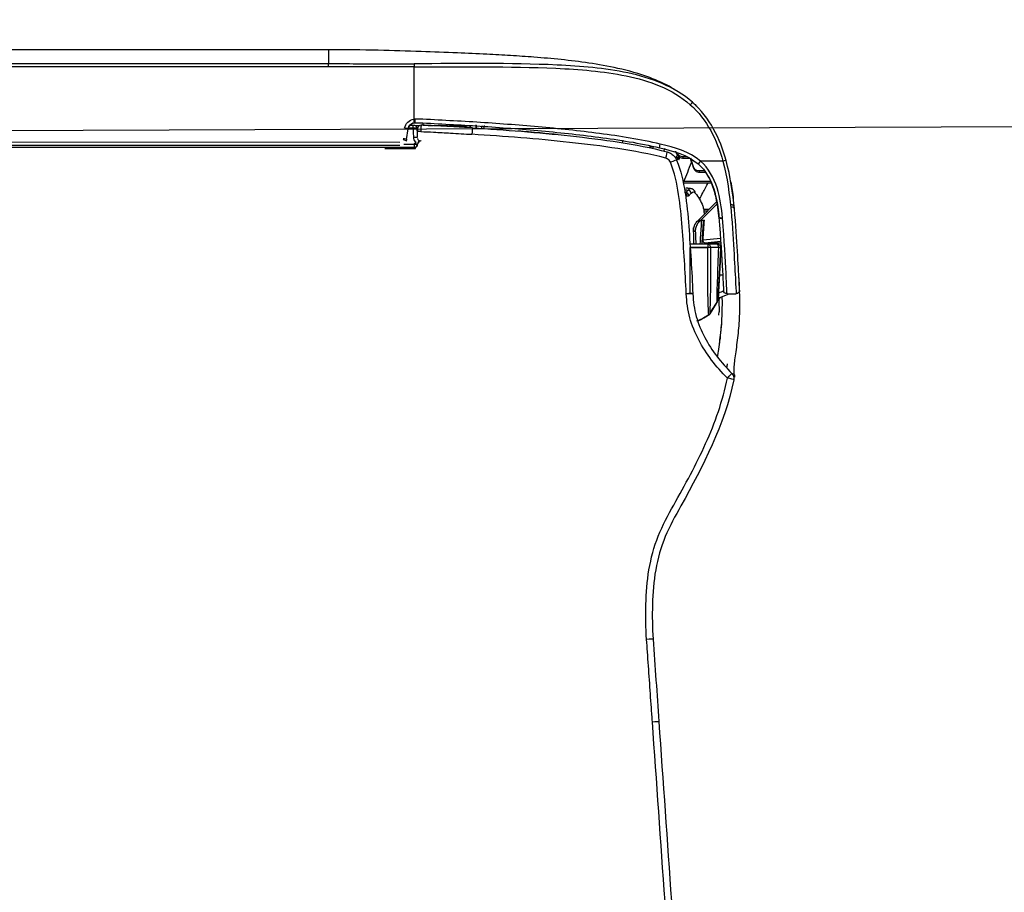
# Model space of a CAD drawing. Header units: millimetres. Extents: x -424979 to 718034, y -72486 to 344972.
# Tile 209 of 256: x 580730 to 581067, y 145346 to 145645. Entities that reach past the tile are written whole.
import ezdxf
from ezdxf import colors
from ezdxf.entities.mleader import LeaderData, LeaderLine
from ezdxf.math import Vec2, Vec3
from ezdxf.xclip import XClip

# ---------------------------------------------------------------- set-up
doc = ezdxf.new("R2010")
doc.units = ezdxf.units.MM
doc.header["$MEASUREMENT"] = 0
doc.header["$XCLIPFRAME"] = 0
doc.layers.add('IS_KLIM Opis_Średnice', color=7, linetype='Continuous', lineweight=9)
doc.layers.add('SKAN - RZUT_7_0_Nr_pióra__1', color=7, linetype='Continuous', lineweight=13)
doc.layers.add('IS_KLIM_urządzenia', color=3, linetype='Continuous')
doc.layers.add('Rysunki i obrazki', color=7, linetype='Continuous')
picture_1 = doc.add_image_def('image7.tif', size_in_pixel=(14115, 7016))

# ---------------------------------------------------------------- blocks, each defined once
blk = doc.blocks.new('Rysunek_7_7', base_point=(-247133.12, 120862.67))
at = {"layer": 'SKAN - RZUT_7_0_Nr_pióra__1', "color": 7, "lineweight": 13}
image = blk.add_image(picture_1, insert=(-306883.09, 91162.66), size_in_units=(119499.94, 59400.02), dxfattribs=at)
image.set_boundary_path([(-0.5, -0.5), (14114.5, 7015.5)])
blk = doc.blocks.new('G$CFEA986A8')
at = {"layer": 'IS_KLIM_urządzenia', "linetype": 'Continuous'}
for p, q in [((2.71, 28.23), (3.1, 35.54)), ((3.1, 35.54), (3.1, 35.54)), ((3.24, 36.01), (3.24, 36.02)), ((3.24, 36.02), (3.24, 36.01)), ((2.74, 28.23), (2.74, 28.23)), ((3.03, 28.23), (3.03, 28.23)), ((4.22, 28.23), (4.22, 28.23)), ((4.55, 28.23), (4.55, 28.23)), ((2.73, 27.62), (4.82, 27.62)), ((2.74, 27.41), (5, 27.61)), ((5.25, 27.13), (2.77, 26.91)), ((3.18, 21.95), (5.57, 24.34)), ((5.93, 24.34), (3.22, 21.63)), ((5.57, 24.34), (5.44, 24.33)), ((5.57, 24.34), (5.85, 24.61)), ((5.93, 24.34), (5.57, 24.34)), ((6.02, 24.44), (5.93, 24.34)), ((46.34, 14.13), (46.34, 14)), ((50.7, 14.13), (46.34, 14.13)), ((46.52, 13.99), (46.52, 13.96)), ((46.52, 13.96), (921.55, 13.84)), ((46.52, 13.51), (46.52, 13.96)), ((48, 13.51), (46.52, 13.51)), ((47.59, 12.8), (47.38, 11.3)), ((48.58, 13.7), (919.48, 13.58)), ((919.48, 13.06), (48.58, 13.18)), ((46.54, 9.92), (46.54, 2.46)), ((46.64, 11.21), (47.36, 11.21)), ((46.64, 11.21), (46.64, 10.75)), ((47.11, 10.75), (46.64, 10.75)), ((58.74, 2.46), (909.33, 2.34)), ((909.33, 1.87), (58.74, 1.98)), ((58.74, 0), (58.74, 1.98)), ((58.73, 0), (909.33, -0.12))]:
    blk.add_line(p, q, dxfattribs=at)
for points in [[(37.64, 10.75, 0), (37.64, 10.76, 0), (37.64, 10.76, 0), (37.64, 10.77, 0), (37.64, 10.78, 0), (37.64, 10.79, 0), (37.64, 10.8, 0), (37.64, 10.81, 0), (37.64, 10.82, 0), (37.64, 10.83, 0), (37.64, 10.84, 0), (37.64, 10.84, 0), (37.65, 10.85, 0), (37.65, 10.86, 0), (37.65, 10.87, 0), (37.65, 10.88, 0), (37.65, 10.89, 0), (37.65, 10.9, 0), (37.65, 10.91, 0), (37.65, 10.92, 0), (37.65, 10.92, 0), (37.65, 10.93, 0), (37.65, 10.94, 0), (37.65, 10.95, 0), (37.65, 10.96, 0), (37.65, 10.97, 0), (37.65, 10.98, 0), (37.65, 10.99, 0), (37.65, 11, 0), (37.65, 11, 0), (37.65, 11.01, 0), (37.65, 11.02, 0), (37.65, 11.03, 0), (37.65, 11.04, 0), (37.65, 11.05, 0), (37.65, 11.06, 0), (37.65, 11.07, 0), (37.65, 11.08, 0), (37.65, 11.08, 0), (37.65, 11.09, 0), (37.65, 11.1, 0), (37.65, 11.11, 0), (37.65, 11.12, 0), (37.65, 11.13, 0), (37.66, 11.14, 0), (37.66, 11.15, 0), (37.66, 11.16, 0), (37.66, 11.16, 0), (37.66, 11.17, 0), (37.66, 11.18, 0), (37.66, 11.19, 0)], [(37.72, 10.74, 0), (37.72, 10.75, 0), (37.72, 10.76, 0), (37.72, 10.77, 0), (37.72, 10.78, 0), (37.72, 10.79, 0), (37.72, 10.79, 0), (37.72, 10.8, 0), (37.72, 10.81, 0), (37.72, 10.82, 0), (37.72, 10.83, 0), (37.73, 10.84, 0), (37.73, 10.85, 0), (37.73, 10.86, 0), (37.73, 10.87, 0), (37.73, 10.87, 0), (37.73, 10.88, 0), (37.73, 10.89, 0), (37.73, 10.9, 0), (37.73, 10.91, 0), (37.73, 10.92, 0), (37.73, 10.93, 0), (37.73, 10.94, 0), (37.73, 10.95, 0), (37.73, 10.95, 0), (37.73, 10.96, 0), (37.73, 10.97, 0), (37.73, 10.98, 0), (37.73, 10.99, 0), (37.73, 11, 0), (37.73, 11.01, 0), (37.73, 11.02, 0), (37.73, 11.03, 0), (37.73, 11.03, 0), (37.73, 11.04, 0), (37.73, 11.05, 0), (37.73, 11.06, 0), (37.73, 11.07, 0), (37.73, 11.08, 0), (37.73, 11.09, 0), (37.73, 11.1, 0), (37.73, 11.11, 0), (37.73, 11.11, 0), (37.73, 11.12, 0), (37.73, 11.13, 0), (37.74, 11.14, 0), (37.74, 11.15, 0), (37.74, 11.16, 0), (37.74, 11.17, 0), (37.74, 11.18, 0), (37.74, 11.19, 0)]]:
    blk.add_polyline3d(points, dxfattribs=at)
at = {"layer": 'IS_KLIM_urządzenia', "linetype": 'Continuous', "extrusion": (0, 0, -1)}
for centre, radius, start, end in [((-1.84, 46.94), 1, 314.7826, 11.7219), ((-0.53, 34.35), 0.5, 357.2068, 90), ((-1.83, 34.35), 0.5, 90, 177.181), ((-46.39, 11.44), 1, 188, 264.2856), ((-46.64, 11.25), 0.5, 270, 357), ((-46.39, 11.42), 1.5, 188, 264.2856)]:
    blk.add_arc(centre, radius, start, end, dxfattribs=at)
at = {"layer": 'IS_KLIM_urządzenia', "linetype": 'Continuous', "extrusion": (-1.54693e-05, -6.12303e-17, -1)}
blk.add_arc((-3.24, 28.23, -0.01), 0.498, 270, 359.4983, dxfattribs=at)
at = {"layer": 'IS_KLIM_urządzenia', "linetype": 'Continuous'}
for centre, start, end in [((2.5, 23.81), 5.1428, 5.6972), ((48.11, 12.87), 160.3327, 163.928), ((45.54, 11.27), 267.736, 0)]:
    blk.add_arc(centre, 0.5, start, end, dxfattribs=at)
for centre, major_axis, ratio, start_param, end_param in [((13.38, 84.28), (0.998, 0.07), 0.023762, 3.141593, 4.646623), ((1.84, 46.94), (0.979, -0.203), 0.056856, 3.141593, 4.651384), ((1.84, 46.94), (0.704, 0.71), 0.020204, 1.651706, 3.141593), ((7.71, 34.94), (-0.999, -0.049), 0.051256, 0, 1.514472), ((7.71, 34.9), (-0.999, -0.047), 0.051373, 0, 1.514578), ((3.38, 28.23), (0, -0.498), 0.705765, 4.721116, 6.283185), ((3.96, 27.4), (0.499, -0.033), 0.703948, 0.778487, 1.449237), ((6.36, 25.91), (0.25, 0.009), 0.004928, 6.283059, 7.845078), ((2.49, 23.87), (-0.498, -0.042), 0.40242, 3.141593, 4.712356), ((2.5, 23.81), (-0.498, -0.05), 0.399009, 3.140125, 4.706849), ((2.5, 23.81), (-0.498, -0.045), 0.399039, 3.141593, 4.710711), ((5.85, 24.61), (-0.177, 0.177), 0.009872, 3.141593, 4.709921), ((1.28, 22.79), (0.498, 0.048), 0.655613, 3.140676, 4.596546), ((6.84, 20.48), (0.38, 0.325), 0.906204, 2.398026, 3.130887), ((7.44, 20.5), (-0.376, 0.33), 0.885836, 0.804441, 2.115185), ((7.76, 20.85), (-0.367, 0.34), 0.8822, 0.840111, 2.138766), ((8.04, 20.89), (0.282, 0.413), 0.898755, 2.160862, 3.167773), ((5.72, 17.3), (0, 0.2), 0.576627, 4.721116, 6.283185), ((2.45, 15.93), (0.482, 0.133), 0.040619, 3.141593, 4.662666), ((5.63, 15.93), (-0.326, -0.379), 0.006066, 1.506881, 3.141593), ((6.49, 16.72), (0.192, 0.056), 0.184381, 5.301873, 6.283185), ((8.07, 15.3), (0, 0.2), 0.433029, 4.721116, 6.283185), ((8.86, 15.62), (0.19, -0.061), 0.210046, 2.527177, 3.153928), ((9.97, 16.14), (-0.925, -0.381), 0.043497, 0, 1.508611), ((10.63, 15.55), (-0.263, -0.965), 0.021464, 4.784953, 6.283185), ((8.96, 15.32), (-0.191, 0.059), 0.212832, 4.135574, 5.657225), ((8.8, 14.85), (0.18, 0.087), 0.196125, 5.117147, 6.283185), ((11.38, 13.51), (-0.117, -0.486), 0.019962, 3.141593, 4.771045), ((45.52, 13.53), (0.02, 0.5), 1, 3.141593, 4.708057), ((45.52, 13.53), (-0.02, -0.5), 0.999999, 0, 1.547993), ((45.57, 13.52), (-0.02, -0.5), 0.955746, 0, 1.547846), ((46.52, 13.46), (0.5, -0.017), 0.998628, 1.605655, 3.113607), ((46.52, 13.46), (-0.5, 0.017), 0.093825, 4.715665, 5.983293), ((48.08, 12.73), (0.495, -0.07), 0.051828, 3.141593, 4.719673), ((48.11, 12.87), (0.48, -0.138), 0.050296, 3.141584, 4.726878), ((45.54, 11.73), (0.5, 0), 0.093428, 4.788501, 6.283185), ((46.57, 12.58), (0.499, 0.026), 0.09496, 3.141593, 4.707412), ((47.87, 11.23), (0.495, -0.07), 0.051828, 3.141593, 4.719673), ((39.42, 10.08), (0.996, -0.087), 0.841749, 1.62689, 2.181571), ((46.64, 11.25), (0.499, 0.026), 0.096366, 3.141593, 4.707339), ((46.39, 9.94), (0, -0.5), 0.000142, 3.141593, 4.764749), ((46.54, 9.95), (0.05, -0.498), 0.005219, 3.141593, 4.764488), ((7.1, 7.87), (0.331, 0.375), 0.006851, 3.141593, 4.648558), ((46.54, 2.49), (0, 0.5), 0.000013, 3.173368, 4.660029)]:
    blk.add_ellipse(centre, major_axis=major_axis, ratio=ratio, start_param=start_param, end_param=end_param, dxfattribs=at)
at = {"layer": 'IS_KLIM_urządzenia', "linetype": 'Continuous', "extrusion": (0, 0, -1)}
for centre, major_axis, ratio, start_param, end_param in [((3.24, 28.23), (0.352, -0.352), 0.999998, 0.785397, 2.347467), ((48.58, 12.65), (-0.13, -1.08), 0.917565, 1.59215, 1.795783), ((-21.42, 382.85), (-1476.17, -4886.86), 0.031997, 4.778832, 4.778918), ((7.64, 474.84), (-1862.82, -6167.7), 0.025163, 4.780022, 4.78009), ((5.18, 514.21), (-1939.65, -6425.41), 0.026246, 4.782823, 4.782889)]:
    blk.add_ellipse(centre, major_axis=major_axis, ratio=ratio, start_param=start_param, end_param=end_param, dxfattribs=at)
at = {"layer": 'IS_KLIM_urządzenia', "linetype": 'Continuous'}
for points, degree in [([(11.56, 95.97), (10.36, 113.09), (9.16, 130.21), (7.97, 147.33)], 3), ([(8.86, 147.39), (10.07, 130.27), (11.28, 113.14), (12.48, 96.01)], 3), ([(12.48, 96.01), (11.99, 95.98), (11.56, 95.96), (11.56, 95.97)], 3), ([(12.38, 84.21), (12.11, 88.13), (11.83, 92.05), (11.56, 95.97)], 3), ([(0.77, 46.44), (0.76, 46.55), (0.76, 46.66), (0.78, 46.77)], 3), ([(0.77, 46.67), (0.75, 46.58), (0.77, 46.46)], 2), ([(0.78, 46.71), (0.77, 46.67)], 1), ([(0.77, 46.44), (0.77, 46.45), (0.77, 46.46), (0.77, 46.46)], 3), ([(1.12, 46.25), (0.98, 46.27), (0.82, 46.34), (0.77, 46.44)], 3), ([(1.81, 44.89), (1.84, 45.06), (1.87, 45.24), (1.9, 45.41)], 3), ([(4.44, 37.88), (4.99, 38.23), (5.55, 38.58), (6.17, 38.76)], 3), ([(4.44, 37.88), (4.99, 38.23), (5.55, 38.58), (6.17, 38.76)], 3), ([(4.44, 37.88), (4.95, 38.2), (5.46, 38.52), (6, 38.7)], 3), ([(4.44, 37.87), (4.94, 38.19), (5.46, 38.51), (6, 38.7)], 3), ([(5.12, 38.29), (4.79, 38.1), (4.45, 37.88)], 2), ([(6, 38.7), (5.7, 38.6), (5.4, 38.45), (5.12, 38.29)], 3), ([(6, 38.7), (5.79, 38.63), (5.59, 38.54)], 2), ([(2.99, 35.39), (2.99, 36.07), (2.97, 36.75), (2.96, 37.42)], 3), ([(3.24, 36.01), (3.59, 36.58), (3.94, 37.15), (4.28, 37.72)], 3), ([(4.28, 37.71), (3.76, 36.86), (3.24, 36)], 2), ([(4.28, 37.72), (4.28, 37.72), (4.28, 37.72), (4.28, 37.72)], 3), ([(4.29, 37.71), (4.33, 37.78), (4.38, 37.83), (4.44, 37.87)], 3), ([(4.44, 37.88), (4.44, 37.88), (4.44, 37.88), (4.44, 37.88)], 3), ([(4.44, 37.88), (4.44, 37.88), (4.44, 37.88), (4.44, 37.88)], 3), ([(2.71, 28.23), (3.1, 35.54)], 1), ([(3.1, 35.54), (2.71, 28.23)], 1), ([(3.1, 35.54), (2.71, 28.23)], 1), ([(2.81, 35.36), (2.86, 35.45), (2.91, 35.54), (2.97, 35.63)], 3), ([(3.24, 36.01), (3.16, 35.87), (3.11, 35.71), (3.1, 35.54)], 3), ([(3.1, 35.58), (3.1, 35.58)], 1), ([(3.1, 35.54), (3.1, 35.54), (3.1, 35.54), (3.1, 35.54)], 3), ([(3.1, 35.54), (3.1, 35.54), (3.1, 35.54), (3.1, 35.54)], 3), ([(1.83, 34.85), (1.4, 34.85), (0.96, 34.85), (0.53, 34.85)], 3), ([(2.31, 34.46), (2.54, 34.58), (2.78, 34.68), (3.03, 34.75)], 3), ([(0.12, 32.64), (0.12, 32.62), (0.12, 32.59), (0.12, 32.57)], 3), ([(2.92, 32.14), (2.76, 32.15), (2.6, 32.16), (2.45, 32.17)], 3), ([(2.92, 32.12), (2.76, 32.13), (2.61, 32.14), (2.45, 32.14)], 3), ([(3.24, 27.74), (2.98, 27.74), (2.74, 27.97), (2.74, 28.23)], 3), ([(3.24, 27.74), (2.98, 27.74), (2.74, 27.97), (2.74, 28.23)], 3), ([(3.24, 27.74), (2.98, 27.74), (2.75, 27.97), (2.74, 28.23)], 3), ([(3.01, 28.23), (3.4, 28.23), (3.8, 28.23), (4.2, 28.23)], 3), ([(3.03, 28.23), (3.43, 28.23), (3.82, 28.23), (4.22, 28.23)], 3), ([(7.11, 28.23), (7.11, 28.23)], 1), ([(3.99, 27.75), (3.99, 27.7), (3.99, 27.66), (4, 27.62)], 3), ([(4.47, 27.59), (4.48, 27.65), (4.48, 27.71), (4.49, 27.76)], 3), ([(4.81, 27.59), (4.82, 27.64), (4.82, 27.69), (4.82, 27.74)], 3), ([(4.95, 27.74), (4.95, 27.69), (4.94, 27.65), (4.94, 27.6)], 3), ([(5.25, 27.13), (5.19, 26.2), (5.13, 25.26), (5.07, 24.33)], 3), ([(6.54, 25.37), (6.57, 25.4), (6.59, 25.42), (6.62, 25.45)], 3), ([(6.61, 25.92), (6.61, 25.77), (6.62, 25.61), (6.62, 25.46)], 3), ([(6.62, 25.45), (6.62, 25.61), (6.61, 25.76), (6.61, 25.92)], 3), ([(6.62, 25.46), (6.62, 25.46), (6.62, 25.46), (6.62, 25.46)], 3), ([(6.62, 25.45), (6.62, 25.46), (6.62, 25.46), (6.62, 25.46)], 3), ([(2.47, 24.07), (2.47, 24.05), (2.48, 24.03), (2.48, 24.01)], 3), ([(2.99, 23.86), (2.99, 23.91)], 1), ([(2.99, 23.88), (2.99, 23.89), (2.99, 23.9), (2.99, 23.91)], 3), ([(3.07, 23), (3.04, 23.3), (3.01, 23.6), (2.99, 23.91)], 3), ([(0.78, 22.75), (0.79, 22.65), (0.8, 22.62)], 2), ([(4.39, 22.8), (4.65, 22.8), (4.92, 22.8), (5.18, 22.8)], 3), ([(5.15, 23), (4.96, 23), (4.77, 23), (4.59, 23)], 3), ([(1.29, 18.88), (1.16, 19.65), (1.04, 20.45), (0.94, 21.27)], 3), ([(6.36, 20.47), (5.9, 21.01), (5.56, 21.63), (5.3, 22.33)], 3), ([(6.48, 20.17), (6.66, 19.86), (7.06, 19.84)], 2), ([(7.29, 20.84), (7.18, 20.72), (7.08, 20.61), (6.97, 20.49)], 3), ([(7.06, 19.82), (7.74, 19.77)], 1), ([(7.39, 20.05), (7.49, 20.16), (7.6, 20.28), (7.71, 20.39)], 3), ([(7.71, 20.39), (7.78, 20.39), (7.86, 20.39), (7.93, 20.38)], 3), ([(5.61, 15.91), (7.22, 14.52), (9.31, 13.97), (11.36, 13.48)], 3), ([(11.49, 13.99), (9.53, 14.46), (7.5, 14.98), (5.96, 16.31)], 3), ([(6.61, 16.72), (6.73, 16.31), (6.86, 15.9), (7.01, 15.5)], 3), ([(7.11, 15.5), (6.95, 15.92), (6.81, 16.34), (6.68, 16.78)], 3), ([(8.59, 15.34), (8.64, 15.45), (8.68, 15.57), (8.71, 15.69)], 3), ([(8.82, 15.39), (8.78, 15.49), (8.74, 15.59), (8.71, 15.69)], 3), ([(8.92, 15.74), (8.89, 15.63), (8.85, 15.51), (8.82, 15.39)], 3), ([(9.08, 15.32), (9.1, 15.4), (9.13, 15.48), (9.15, 15.55)], 3), ([(7.51, 15.3), (7.73, 15.3), (7.94, 15.3), (8.16, 15.3)], 3), ([(8.82, 15.39), (8.8, 15.33), (8.78, 15.28), (8.77, 15.22)], 3), ([(8.93, 14.96), (8.99, 15.07), (9.04, 15.2), (9.08, 15.32)], 3), ([(9.21, 14.47), (9.13, 14.63), (9.05, 14.78), (8.98, 14.93)], 3), ([(10.84, 14.47), (10.8, 14.33), (10.76, 14.19), (10.72, 14.05)], 3), ([(12.42, 14.09), (12.38, 13.95), (12.34, 13.81)], 2), ([(12.41, 13.79), (12.43, 13.89), (12.46, 13.98), (12.48, 14.08)], 3), ([(46.34, 14.13), (46.34, 14.13), (46.34, 14.13), (46.34, 14.13)], 3), ([(12.7, 14.03), (12.67, 13.94), (12.65, 13.84), (12.63, 13.74)], 3), ([(12.84, 13.7), (12.86, 13.8), (12.89, 13.89), (12.91, 13.99)], 3), ([(16.78, 13.3), (16.75, 13.18), (16.72, 13.05), (16.69, 12.93)], 3), ([(46.52, 13.51), (46.52, 13.49), (46.52, 13.47), (46.52, 13.45)], 3), ([(38.2, 11.15), (38.2, 11.15), (38.23, 11.58), (38.26, 12.08)], 3), ([(38.51, 11.12), (38.5, 11.02), (38.49, 10.92), (38.48, 10.82)], 3), ([(39.02, 11.1), (39.26, 11.09), (39.51, 11.07), (39.75, 11.06)], 3), ([(43.76, 10.85), (44.25, 10.85), (44.75, 10.84), (45.24, 10.83)], 3), ([(46.39, 10.83), (46.18, 10.83), (45.97, 10.83), (45.75, 10.83)], 3), ([(46.49, 10.45), (46.45, 10.45), (46.42, 10.44), (46.39, 10.44)], 3), ([(6.63, 7.62), (6.47, 7.76), (6.31, 7.91), (6.16, 8.07)], 3), ([(46.54, 2.46), (50.6, 2.46), (54.67, 2.46), (58.74, 2.46)], 3), ([(58.74, 2.46), (58.74, 2.21), (58.74, 1.99), (58.74, 1.98)], 3)]:
    blk.add_open_spline(points, degree=degree, dxfattribs=at)
for points, knots in [([(12.48, 96.01), (12.48, 96.01), (12.48, 96.01), (12.53, 95.35), (12.58, 94.68), (12.81, 91.36), (13, 88.7), (13.23, 85.45), (13.27, 84.85), (13.31, 84.26)], [0, 0, 0, 0, 0.000005, 0.000005, 0.169628, 0.169628, 0.84812, 0.84812, 1, 1, 1, 1]), ([(0.86, 47.14), (2.21, 53.63), (5.22, 59.45), (9.22, 66.61), (10.01, 68.05), (11.28, 71.07), (11.73, 72.68), (12.3, 75.96), (12.44, 77.6), (12.52, 80.9), (12.49, 82.59), (12.38, 84.21)], [0, 0, 0, 0, 0.5, 0.5, 0.625, 0.625, 0.75, 0.75, 0.875, 0.875, 1, 1, 1, 1]), ([(13.31, 84.26), (13.43, 82.58), (13.45, 80.92), (13.38, 77.59), (13.25, 75.94), (12.69, 72.64), (12.26, 71.01), (11.03, 67.94), (10.25, 66.49), (7.83, 62.15), (6.23, 59.26), (3.53, 53.27), (2.44, 50.17), (1.77, 46.9)], [0, 0, 0, 0, 0.125, 0.125, 0.25, 0.25, 0.375, 0.375, 0.5, 0.5, 0.75, 0.75, 1, 1, 1, 1]), ([(1.77, 46.9), (3.4, 45.28), (4.82, 43.46), (6.4, 40.45), (6.84, 39.38), (7.45, 37.17), (7.6, 36.03), (7.65, 34.88)], [0, 0, 0, 0, 0.5, 0.5, 0.75, 0.75, 1, 1, 1, 1]), ([(0.79, 46.38), (0.81, 46.35), (0.83, 46.15), (0.82, 45.56), (0.75, 44.68), (0.59, 43.52), (0.41, 42.19), (0.23, 40.79), (0.06, 38.91), (-0.02, 36.7), (0.03, 34.49), (0.09, 33.16), (0.12, 32.58)], [0, 0, 0, 0, 0.12885, 0.245282, 0.335122, 0.40726, 0.471799, 0.536509, 0.604482, 0.745543, 0.884733, 1, 1, 1, 1]), ([(6.71, 34.89), (6.66, 35.97), (6.51, 37.05), (5.93, 39.13), (5.52, 40.14), (4.02, 42.98), (2.67, 44.7), (1.13, 46.23)], [0, 0, 0, 0, 0.25, 0.25, 0.5, 0.5, 1, 1, 1, 1]), ([(3.15, 43.79), (3.12, 43.57), (3.04, 42.96), (2.88, 41.81), (2.7, 40.4), (2.54, 38.56), (2.49, 36.85), (2.5, 35.65), (2.51, 35.23)], [0, 0, 0, 0, 0.089993, 0.237107, 0.37975, 0.527052, 0.833503, 1, 1, 1, 1]), ([(3.13, 43.63), (3.06, 43.24), (2.83, 41.75), (2.67, 40.26), (2.59, 39.15)], [0, 0, 0, 0, 0.261547, 1, 1, 1, 1]), ([(3.01, 37.92), (3, 37.79), (2.99, 37.66), (2.97, 37.49), (2.97, 37.46), (2.96, 37.42)], [0, 0, 0, 0, 0.794972, 0.794972, 1, 1, 1, 1]), ([(3.24, 36.01), (3.49, 36.42), (3.74, 36.82), (4.08, 37.39), (4.18, 37.55), (4.28, 37.72)], [0, 0, 0, 0, 0.711043, 0.711043, 1, 1, 1, 1]), ([(3.24, 36.01), (3.5, 36.43), (3.75, 36.85), (4.1, 37.41), (4.19, 37.57), (4.28, 37.72)], [0, 0, 0, 0, 0.731926, 0.731926, 1, 1, 1, 1]), ([(4.29, 37.71), (3.97, 37.19), (3.65, 36.67), (3.3, 36.1), (3.27, 36.06), (3.24, 36.01)], [0, 0, 0, 0, 0.917621, 0.917621, 1, 1, 1, 1]), ([(4.2, 28.23), (4.2, 29.24), (4.2, 30.24), (4.21, 32.24), (4.2, 33.27), (4.22, 35.2), (4.25, 36.11), (4.29, 37.36), (4.3, 37.7), (4.29, 37.71)], [0, 0, 0, 0, 0.25, 0.25, 0.5, 0.5, 0.75, 0.75, 1, 1, 1, 1]), ([(4.28, 37.72), (4.28, 37.72), (4.28, 37.72), (4.28, 37.72), (4.28, 37.72), (4.28, 37.72)], [0, 0, 0, 0, 0.500001, 0.500001, 1, 1, 1, 1]), ([(4.45, 37.88), (4.45, 37.88), (4.43, 37.87), (4.42, 37.86), (4.4, 37.84), (4.37, 37.82), (4.35, 37.8), (4.32, 37.76), (4.29, 37.72), (4.29, 37.72)], [0, 0, 0, 0, 0.029241, 0.088276, 0.151647, 0.25725, 0.525964, 0.992323, 1, 1, 1, 1]), ([(4.44, 37.88), (4.44, 37.88), (4.44, 37.88), (4.44, 37.88), (4.44, 37.88), (4.44, 37.88)], [0, 0, 0, 0, 0.593674, 0.593674, 1, 1, 1, 1]), ([(4.44, 37.87), (4.45, 37.85), (4.46, 37.53), (4.52, 36.29), (4.55, 35.36), (4.57, 33.39), (4.56, 32.34), (4.56, 30.29), (4.55, 29.26), (4.55, 28.23)], [0, 0, 0, 0, 0.25, 0.25, 0.5, 0.5, 0.75, 0.75, 1, 1, 1, 1]), ([(3.08, 35.41), (2.6, 35.32), (2.12, 35.16), (1.64, 34.89), (1.62, 34.88), (1.59, 34.86)], [0, 0, 0, 0, 0.948448, 0.948448, 1, 1, 1, 1]), ([(2.71, 28.23), (2.79, 29.71), (2.87, 31.19), (2.97, 33.03), (2.98, 33.41), (3.02, 34.12), (3.04, 34.46), (3.08, 35.26), (3.1, 35.51), (3.1, 35.54)], [0, 0, 0, 0, 0.5, 0.5, 0.625, 0.625, 0.75, 0.75, 1, 1, 1, 1]), ([(3.24, 36.01), (3.24, 35.99), (3.25, 35.75), (3.24, 34.97), (3.24, 34.63), (3.22, 33.9), (3.2, 33.49), (3.13, 31.47), (3.07, 29.85), (3.01, 28.23)], [0, 0, 0, 0, 0.25, 0.25, 0.375, 0.375, 0.5, 0.5, 1, 1, 1, 1]), ([(3.25, 36.01), (3.24, 36), (3.2, 35.94), (3.15, 35.84), (3.12, 35.72), (3.11, 35.65), (3.1, 35.62), (3.1, 35.62), (3.1, 35.62), (3.1, 35.62), (3.1, 35.61), (3.18, 36.23), (3.09, 35.5), (3.1, 35.58), (3.1, 35.58)], [0, 0, 0, 0, 0.004098, 0.020773, 0.033488, 0.040418, 0.042471, 0.042689, 0.042703, 0.042705, 0.042705, 0.045311, 0.81751, 1, 1, 1, 1]), ([(3.1, 35.54), (3.1, 35.58), (3.1, 35.55), (3.1, 35.54), (3.1, 35.54), (3.1, 35.54)], [0, 0, 0, 0, 0.5, 0.5, 1, 1, 1, 1]), ([(3.1, 35.54), (3.1, 35.54), (3.1, 35.54), (3.1, 35.54), (3.1, 35.54), (3.1, 35.54)], [0, 0, 0, 0, 0.501823, 0.501823, 1, 1, 1, 1]), ([(3.1, 35.54), (3.1, 35.54), (3.1, 35.54), (3.1, 35.54), (3.1, 35.54), (3.1, 35.54)], [0, 0, 0, 0, 0.497529, 0.497529, 1, 1, 1, 1]), ([(3.24, 36.01), (3.24, 36.01), (3.24, 36.01), (3.24, 36.01), (3.24, 36.01), (3.24, 36.01)], [0, 0, 0, 0, 0.266653, 0.266653, 1, 1, 1, 1]), ([(3.24, 36.01), (3.24, 36.01), (3.24, 36.01), (3.24, 36.01), (3.24, 36.01), (3.24, 36.01), (3.24, 36.01), (3.24, 36.01)], [0, 0, 0, 0, 0.156997, 0.156997, 0.784985, 0.784985, 1, 1, 1, 1]), ([(0.03, 34.32), (0.03, 34.32), (0.05, 33.82), (0.16, 31.93), (0.24, 30.52), (0.46, 27.06), (0.57, 24.97), (1, 20.5), (1.33, 18.12), (1.97, 15.8)], [0, 0, 0, 0, 0.25, 0.25, 0.5, 0.5, 0.75, 0.75, 1, 1, 1, 1]), ([(2.43, 15.91), (1.79, 18.29), (1.47, 20.73), (1.05, 25.3), (0.94, 27.43), (0.73, 30.97), (0.65, 32.4), (0.55, 34.34), (0.52, 34.85), (0.53, 34.85)], [0, 0, 0, 0, 0.25, 0.25, 0.5, 0.5, 0.75, 0.75, 1, 1, 1, 1]), ([(1.83, 34.85), (1.83, 34.85), (1.87, 33.81), (2.08, 30.02), (2.21, 27.26), (2.47, 24.07)], [0, 0, 0, 0, 0.5, 0.5, 1, 1, 1, 1]), ([(2.99, 23.91), (2.73, 26.99), (2.59, 29.69), (2.38, 33.37), (2.33, 34.37), (2.33, 34.37)], [0, 0, 0, 0, 0.500106, 0.500106, 1, 1, 1, 1]), ([(6.71, 34.85), (6.71, 34.85), (6.71, 34.85), (6.71, 34.86), (6.71, 34.88), (6.71, 34.89)], [0, 0, 0, 0, 0.001471, 0.001471, 1, 1, 1, 1]), ([(9.05, 15.75), (8.42, 17.27), (8.08, 18.84), (7.57, 22), (7.42, 23.6), (7.06, 28.42), (6.86, 31.65), (6.71, 34.85)], [0, 0, 0, 0, 0.25, 0.25, 0.5, 0.5, 1, 1, 1, 1]), ([(7.11, 34.81), (7.11, 34.78), (7.11, 34.74), (7.11, 33.65), (7.11, 32.55), (7.11, 30.39), (7.11, 29.31), (7.11, 28.23)], [0, 0, 0, 0, 0.017199, 0.017199, 0.508599, 0.508599, 1, 1, 1, 1]), ([(7.65, 34.88), (7.65, 34.88), (7.65, 34.88), (7.65, 34.87), (7.66, 34.86), (7.66, 34.84)], [0, 0, 0, 0, 0.001414, 0.001414, 1, 1, 1, 1]), ([(7.66, 34.84), (7.81, 31.68), (8, 28.52), (8.36, 23.79), (8.5, 22.21), (8.99, 19.1), (9.32, 17.56), (9.93, 16.07)], [0, 0, 0, 0, 0.5, 0.5, 0.75, 0.75, 1, 1, 1, 1]), ([(0.12, 32.67), (0.12, 32.66), (0.12, 32.66), (0.12, 32.65), (0.12, 32.65), (0.12, 32.64), (0.12, 32.64), (0.12, 32.64)], [0, 0, 0, 0, 0.491862, 0.491862, 0.745898, 0.745898, 1, 1, 1, 1]), ([(2.71, 28.23), (2.71, 28.23), (2.73, 28.23), (2.81, 28.23), (2.86, 28.23), (2.96, 28.23), (2.98, 28.23), (3.01, 28.23)], [0, 0, 0, 0, 0.429968, 0.429968, 0.860069, 0.860069, 1, 1, 1, 1]), ([(2.74, 28.23), (2.74, 28.23), (2.75, 28.23), (2.8, 28.23), (2.84, 28.23), (2.94, 28.23), (2.98, 28.23), (3.03, 28.23)], [0, 0, 0, 0, 0.311909, 0.311909, 0.74389, 0.74389, 1, 1, 1, 1]), ([(4.2, 28.23), (4.24, 28.23), (4.29, 28.23), (4.39, 28.23), (4.44, 28.23), (4.52, 28.23), (4.53, 28.23), (4.55, 28.23)], [0, 0, 0, 0, 0.437327, 0.437327, 0.874715, 0.874715, 1, 1, 1, 1]), ([(4.56, 27.74), (4.51, 27.74), (4.42, 27.76), (4.31, 27.88), (4.24, 28.04), (4.23, 28.17), (4.22, 28.23)], [0, 0, 0, 0, 0.28901, 0.499661, 0.756628, 1, 1, 1, 1]), ([(4.22, 28.23), (4.27, 28.23), (4.37, 28.23), (4.49, 28.23), (4.55, 28.23)], [0, 0, 0, 0, 0.500276, 1, 1, 1, 1]), ([(4.56, 27.74), (4.56, 27.74), (4.56, 27.74), (4.56, 27.75), (4.56, 27.76), (4.56, 27.78), (4.56, 27.8), (4.55, 27.84), (4.55, 27.86), (4.55, 27.9), (4.55, 27.93), (4.55, 27.98), (4.55, 28.01), (4.55, 28.1), (4.55, 28.16), (4.55, 28.23)], [0, 0, 0, 0, 0.125, 0.125, 0.25, 0.25, 0.375, 0.375, 0.5, 0.5, 0.625, 0.625, 0.75, 0.75, 1, 1, 1, 1]), ([(4.55, 28.23), (4.95, 28.23), (5.36, 28.23), (5.99, 28.23), (6.21, 28.23), (6.62, 28.23), (6.8, 28.23), (7.03, 28.23), (7.07, 28.23), (7.11, 28.23)], [0, 0, 0, 0, 0.474817, 0.474817, 0.737386, 0.737386, 0.953021, 0.953021, 1, 1, 1, 1]), ([(7.11, 28.23), (6.67, 28.23), (6.22, 28.23), (5.37, 28.23), (4.96, 28.23), (4.55, 28.23)], [0, 0, 0, 0, 0.51841, 0.51841, 1, 1, 1, 1]), ([(3.38, 27.74), (3.34, 27.74), (3.31, 27.74), (3.27, 27.74), (3.25, 27.74), (3.24, 27.74), (3.24, 27.74), (3.24, 27.74)], [0, 0, 0, 0, 0.429844, 0.429844, 0.859217, 0.859217, 1, 1, 1, 1]), ([(4.56, 27.74), (4.44, 27.74), (4.31, 27.74), (4.06, 27.74), (3.93, 27.74), (3.66, 27.74), (3.52, 27.74), (3.38, 27.74)], [0, 0, 0, 0, 0.316882, 0.316882, 0.640659, 0.640659, 1, 1, 1, 1]), ([(7.11, 27.74), (7.03, 27.74), (6.94, 27.74), (6.49, 27.74), (6.13, 27.74), (5.36, 27.74), (4.96, 27.74), (4.56, 27.74)], [0, 0, 0, 0, 0.097737, 0.097737, 0.528149, 0.528149, 1, 1, 1, 1]), ([(5, 27.61), (5.04, 27.61), (5.07, 27.6), (5.13, 27.56), (5.16, 27.53), (5.21, 27.45), (5.22, 27.41), (5.24, 27.31), (5.25, 27.26), (5.25, 27.18), (5.25, 27.15), (5.25, 27.13)], [0, 0, 0, 0, 0.247479, 0.247479, 0.496795, 0.496795, 0.717384, 0.717384, 0.907765, 0.907765, 1, 1, 1, 1]), ([(5.22, 24.33), (5.23, 24.5), (5.24, 24.66), (5.29, 25.49), (5.34, 26.16), (5.4, 27.13), (5.42, 27.43), (5.44, 27.74)], [0, 0, 0, 0, 0.146562, 0.146562, 0.73281, 0.73281, 1, 1, 1, 1]), ([(5.66, 27.74), (5.61, 26.91), (5.55, 26.08), (5.48, 24.95), (5.46, 24.64), (5.44, 24.33)], [0, 0, 0, 0, 0.72849, 0.72849, 1, 1, 1, 1]), ([(6.36, 25.91), (6.35, 26.08), (6.35, 26.24), (6.33, 26.85), (6.31, 27.29), (6.3, 27.74)], [0, 0, 0, 0, 0.274035, 0.274035, 1, 1, 1, 1]), ([(6.54, 27.74), (6.55, 27.64), (6.55, 27.54), (6.57, 26.93), (6.59, 26.42), (6.61, 25.92)], [0, 0, 0, 0, 0.164291, 0.164291, 1, 1, 1, 1]), ([(5.85, 24.61), (5.99, 24.75), (6.1, 24.92), (6.27, 25.27), (6.33, 25.46), (6.36, 25.74), (6.36, 25.83), (6.36, 25.91)], [0, 0, 0, 0, 0.410681, 0.410681, 0.822529, 0.822529, 1, 1, 1, 1]), ([(6.61, 25.92), (6.61, 25.82), (6.61, 25.72), (6.57, 25.4), (6.51, 25.18), (6.33, 24.81), (6.22, 24.65), (6.07, 24.48), (6.05, 24.46), (6.02, 24.44)], [0, 0, 0, 0, 0.177731, 0.177731, 0.59018, 0.59018, 0.940555, 0.940555, 1, 1, 1, 1]), ([(2.48, 24.01), (2.6, 22.61), (2.81, 21.15), (3.72, 18.3), (4.46, 16.92), (5.61, 15.91)], [0, 0, 0, 0, 0.5, 0.5, 1, 1, 1, 1]), ([(5.22, 24.33), (5.2, 24.33), (5.19, 24.33), (5.14, 24.33), (5.1, 24.33), (5.07, 24.33)], [0, 0, 0, 0, 0.325415, 0.325415, 1, 1, 1, 1]), ([(5.44, 24.33), (5.41, 24.33), (5.38, 24.33), (5.33, 24.33), (5.3, 24.33), (5.26, 24.33), (5.24, 24.33), (5.22, 24.33), (5.22, 24.33), (5.22, 24.33)], [0, 0, 0, 0, 0.315815, 0.315815, 0.631664, 0.631664, 0.946964, 0.946964, 1, 1, 1, 1]), ([(0.78, 22.75), (0.79, 22.7), (0.79, 22.67), (0.8, 22.61), (0.8, 22.59), (0.8, 22.57), (0.8, 22.57), (0.8, 22.59), (0.8, 22.6), (0.8, 22.61)], [0, 0, 0, 0, 0.272721, 0.272721, 0.545029, 0.545029, 0.816327, 0.816327, 1, 1, 1, 1]), ([(0.8, 22.62), (0.8, 22.61), (0.8, 22.58), (0.8, 22.58), (0.8, 22.57), (0.8, 22.56), (0.8, 22.55), (0.81, 22.53), (0.82, 22.47), (0.86, 22.37), (0.95, 22.25), (1.09, 22.16), (1.21, 22.12), (1.28, 22.13), (1.28, 22.13)], [0, 0, 0, 0, 0.067693, 0.176783, 0.191923, 0.20101, 0.210642, 0.23464, 0.289457, 0.395964, 0.591763, 0.776207, 0.974695, 1, 1, 1, 1]), ([(2.99, 23.85), (3, 23.81), (3, 23.77), (3.01, 23.64), (3.02, 23.54), (3.05, 23.29), (3.07, 23.13), (3.12, 22.73), (3.15, 22.48), (3.24, 21.89), (3.31, 21.55), (3.54, 20.47), (3.75, 19.74), (4.26, 18.52), (4.52, 18.02), (4.84, 17.55)], [0, 0, 0, 0, 0.01825, 0.01825, 0.060304, 0.060304, 0.132525, 0.132525, 0.246095, 0.246095, 0.402611, 0.402611, 0.74532, 0.74532, 1, 1, 1, 1]), ([(5.96, 16.31), (4.87, 17.25), (4.17, 18.54), (3.31, 21.19), (3.11, 22.55), (2.99, 23.85)], [0, 0, 0, 0, 0.5, 0.5, 1, 1, 1, 1]), ([(5.3, 22.33), (5.24, 22.47), (5.2, 22.67), (5.14, 23.06), (5.12, 23.23), (5.11, 23.41)], [0, 0, 0, 0, 0.624288, 0.624288, 1, 1, 1, 1]), ([(5.76, 21.33), (5.6, 21.04), (5.45, 20.74), (5.04, 19.97), (4.79, 19.48), (4.54, 19)], [0, 0, 0, 0, 0.379029, 0.379029, 1, 1, 1, 1]), ([(6.97, 20.49), (6.88, 20.38), (6.78, 20.33), (6.57, 20.3), (6.46, 20.36), (6.36, 20.47)], [0, 0, 0, 0, 0.456839, 0.456839, 1, 1, 1, 1]), ([(7.06, 19.82), (7.08, 19.82), (7.09, 19.82), (7.2, 19.84), (7.3, 19.92), (7.39, 20.05)], [0, 0, 0, 0, 0.174867, 0.174867, 1, 1, 1, 1]), ([(7.29, 20.84), (7.3, 20.84), (7.3, 20.85), (7.35, 20.89), (7.4, 20.91), (7.49, 20.91), (7.53, 20.9), (7.57, 20.87)], [0, 0, 0, 0, 0.062565, 0.062565, 0.548357, 0.548357, 1, 1, 1, 1]), ([(7.91, 20), (7.87, 20.01), (7.82, 20.01), (7.65, 20.02), (7.52, 20.03), (7.39, 20.05)], [0, 0, 0, 0, 0.263267, 0.263267, 1, 1, 1, 1]), ([(7.95, 19), (7.84, 19), (7.73, 19), (7.18, 19), (6.75, 19), (6.13, 19), (5.95, 19), (5.2, 19), (4.63, 19), (4.07, 19)], [0, 0, 0, 0, 0.084494, 0.084494, 0.422472, 0.422472, 0.560579, 0.560579, 1, 1, 1, 1]), ([(4.15, 18.8), (4.53, 18.8), (4.9, 18.8), (5.72, 18.8), (6.16, 18.8), (6.86, 18.8), (7.12, 18.8), (7.57, 18.8), (7.77, 18.8), (7.97, 18.8)], [0, 0, 0, 0, 0.296997, 0.296997, 0.640532, 0.640532, 0.845161, 0.845161, 1, 1, 1, 1]), ([(7.97, 18.8), (7.8, 18.37), (7.62, 17.93), (7.27, 17.03), (7.09, 16.55), (6.91, 16.08)], [0, 0, 0, 0, 0.478968, 0.478968, 1, 1, 1, 1]), ([(5.72, 17.5), (5.61, 17.5), (5.5, 17.5), (5.23, 17.5), (5.05, 17.5), (4.88, 17.5)], [0, 0, 0, 0, 0.390013, 0.390013, 1, 1, 1, 1]), ([(5.03, 17.3), (5.22, 17.3), (5.41, 17.3), (5.68, 17.3), (5.76, 17.3), (5.84, 17.3)], [0, 0, 0, 0, 0.696556, 0.696556, 1, 1, 1, 1]), ([(6.68, 16.78), (6.65, 16.88), (6.61, 16.98), (6.49, 17.14), (6.42, 17.22), (6.27, 17.35), (6.17, 17.4), (5.96, 17.48), (5.84, 17.5), (5.72, 17.5)], [0, 0, 0, 0, 0.230955, 0.230955, 0.455697, 0.455697, 0.706422, 0.706422, 1, 1, 1, 1]), ([(5.84, 17.3), (5.93, 17.3), (6.03, 17.28), (6.2, 17.22), (6.27, 17.18), (6.4, 17.08), (6.45, 17.02), (6.54, 16.88), (6.58, 16.81), (6.61, 16.72)], [0, 0, 0, 0, 0.299295, 0.299295, 0.552236, 0.552236, 0.775182, 0.775182, 1, 1, 1, 1]), ([(1.97, 15.8), (2.4, 14.23), (2.97, 12.73), (4.54, 9.9), (5.54, 8.58), (6.77, 7.49)], [0, 0, 0, 0, 0.5, 0.5, 1, 1, 1, 1]), ([(7.08, 7.84), (5.89, 8.89), (4.93, 10.17), (3.41, 12.92), (2.85, 14.38), (2.43, 15.91)], [0, 0, 0, 0, 0.5, 0.5, 1, 1, 1, 1]), ([(2.43, 15.91), (3.38, 15.91), (4.33, 15.91), (5.39, 15.91), (5.5, 15.91), (5.61, 15.91)], [0, 0, 0, 0, 0.894615, 0.894615, 1, 1, 1, 1]), ([(8.07, 15.5), (7.95, 15.5), (7.83, 15.5), (7.52, 15.5), (7.32, 15.5), (7.13, 15.5)], [0, 0, 0, 0, 0.379834, 0.379834, 1, 1, 1, 1]), ([(8.98, 14.93), (8.93, 15.03), (8.86, 15.13), (8.71, 15.28), (8.62, 15.34), (8.42, 15.44), (8.31, 15.48), (8.16, 15.5), (8.12, 15.5), (8.07, 15.5)], [0, 0, 0, 0, 0.291856, 0.291856, 0.579131, 0.579131, 0.886367, 0.886367, 1, 1, 1, 1]), ([(10.37, 14.59), (10.22, 14.63), (10.07, 14.69), (9.73, 14.88), (9.55, 15.02), (9.25, 15.35), (9.13, 15.55), (9.05, 15.75)], [0, 0, 0, 0, 0.262451, 0.262451, 0.631307, 0.631307, 1, 1, 1, 1]), ([(9.93, 16.07), (9.97, 15.97), (10.03, 15.87), (10.18, 15.7), (10.27, 15.63), (10.44, 15.54), (10.52, 15.51), (10.59, 15.49)], [0, 0, 0, 0, 0.368676, 0.368676, 0.737518, 0.737518, 1, 1, 1, 1]), ([(10.59, 15.49), (12.85, 14.87), (15.14, 14.47), (19.73, 13.76), (22.04, 13.48), (28.97, 12.72), (33.62, 12.36), (38.26, 12.08)], [0, 0, 0, 0, 0.25, 0.25, 0.5, 0.5, 1, 1, 1, 1]), ([(8.16, 15.3), (8.19, 15.3), (8.23, 15.3), (8.35, 15.28), (8.44, 15.26), (8.6, 15.18), (8.67, 15.13), (8.79, 15), (8.84, 14.93), (8.88, 14.85)], [0, 0, 0, 0, 0.114875, 0.114875, 0.424433, 0.424433, 0.71152, 0.71152, 1, 1, 1, 1]), ([(8.98, 14.93), (9.03, 14.82), (9.09, 14.7), (9.17, 14.55), (9.19, 14.51), (9.21, 14.48)], [0, 0, 0, 0, 0.758703, 0.758703, 1, 1, 1, 1]), ([(38.2, 11.15), (33.53, 11.44), (28.86, 11.8), (21.88, 12.56), (19.56, 12.85), (14.94, 13.56), (12.64, 13.97), (10.37, 14.59)], [0, 0, 0, 0, 0.5, 0.5, 0.75, 0.75, 1, 1, 1, 1]), ([(11.36, 13.48), (14.22, 12.79), (17.12, 12.35), (22.95, 11.58), (25.87, 11.28), (31.72, 10.75), (34.65, 10.54), (39.05, 10.26), (40.52, 10.18), (43.45, 10.02), (44.92, 9.92), (46.39, 9.92)], [0, 0, 0, 0, 0.25, 0.25, 0.5, 0.5, 0.75, 0.75, 0.875, 0.875, 1, 1, 1, 1]), ([(46.39, 10.44), (44.92, 10.44), (43.46, 10.55), (40.54, 10.7), (39.08, 10.78), (34.7, 11.06), (31.78, 11.28), (25.95, 11.8), (23.04, 12.1), (17.23, 12.87), (14.34, 13.31), (11.49, 13.99)], [0, 0, 0, 0, 0.125, 0.125, 0.25, 0.25, 0.5, 0.5, 0.75, 0.75, 1, 1, 1, 1]), ([(46.04, 12.68), (46.04, 12.69), (46.03, 12.7), (46.01, 12.77), (45.98, 12.81), (45.9, 12.9), (45.86, 12.93), (45.76, 12.99), (45.71, 13.01), (45.63, 13.02), (45.61, 13.02), (45.59, 13.02)], [0, 0, 0, 0, 0.061755, 0.061755, 0.342553, 0.342553, 0.621501, 0.621501, 0.898216, 0.898216, 1, 1, 1, 1]), ([(46.52, 13.99), (46.46, 13.99), (46.41, 13.98), (46.3, 13.94), (46.25, 13.91), (46.16, 13.84), (46.13, 13.8), (46.07, 13.7), (46.04, 13.65), (46.03, 13.56), (46.02, 13.53), (46.02, 13.5)], [0, 0, 0, 0, 0.217569, 0.217569, 0.437754, 0.437754, 0.661951, 0.661951, 0.88823, 0.88823, 1, 1, 1, 1]), ([(46.02, 13.5), (46.02, 13.5), (46.02, 13.5), (46.02, 13.5), (46.02, 13.5), (46.02, 13.49)], [0, 0, 0, 0, 0.709938, 0.709938, 1, 1, 1, 1]), ([(46.04, 13.49), (46.05, 13.49), (46.05, 13.49), (46.07, 13.48), (46.1, 13.48), (46.16, 13.47), (46.19, 13.47), (46.26, 13.46), (46.31, 13.45), (46.41, 13.45), (46.47, 13.45), (46.52, 13.45)], [0, 0, 0, 0, 0.054361, 0.054361, 0.324109, 0.324109, 0.492664, 0.492664, 0.757067, 0.757067, 1, 1, 1, 1]), ([(46.24, 13.21), (46.29, 13.25), (46.34, 13.29), (46.43, 13.37), (46.47, 13.4), (46.51, 13.44), (46.52, 13.44), (46.52, 13.45)], [0, 0, 0, 0, 0.516625, 0.516625, 0.987493, 0.987493, 1, 1, 1, 1]), ([(46.24, 13.21), (46.27, 13.19), (46.29, 13.17), (46.39, 13.06), (46.45, 12.96), (46.54, 12.75), (46.56, 12.64), (46.57, 12.53)], [0, 0, 0, 0, 0.128768, 0.128768, 0.564386, 0.564386, 1, 1, 1, 1]), ([(46.34, 14), (46.4, 14), (46.46, 14), (46.52, 13.99), (46.52, 13.99), (46.52, 13.99)], [0, 0, 0, 0, 0.980312, 0.980312, 1, 1, 1, 1]), ([(26.23, 12.1), (26.23, 12.1), (27.71, 11.94), (30.67, 11.69), (31.17, 11.65), (31.69, 11.61)], [0, 0, 0, 0, 0.843393, 0.843393, 1, 1, 1, 1]), ([(45.58, 11.68), (44.96, 11.71), (44.35, 11.74), (42.93, 11.81), (42.13, 11.85), (40.31, 11.96), (39.29, 12.02), (38.27, 12.08)], [0, 0, 0, 0, 0.252696, 0.252696, 0.581919, 0.581919, 1, 1, 1, 1]), ([(45.52, 10.77), (45.52, 10.77), (45.52, 10.78), (45.53, 10.8), (45.53, 10.84), (45.54, 10.93), (45.55, 10.97), (45.55, 11.08), (45.56, 11.17), (45.57, 11.37), (45.57, 11.47), (45.57, 11.62), (45.58, 11.65), (45.58, 11.68)], [0, 0, 0, 0, 0.104471, 0.104471, 0.333219, 0.333219, 0.476288, 0.476288, 0.705049, 0.705049, 0.934054, 0.934054, 1, 1, 1, 1]), ([(46.04, 11.27), (46.04, 11.27), (46.04, 11.28), (46.04, 11.29), (46.04, 11.31), (46.04, 11.35), (46.04, 11.37), (46.04, 11.43), (46.04, 11.47), (46.04, 11.57), (46.04, 11.62), (46.04, 11.7), (46.04, 11.71), (46.04, 11.73)], [0, 0, 0, 0, 0.101232, 0.101232, 0.330942, 0.330942, 0.474618, 0.474618, 0.704242, 0.704242, 0.933906, 0.933906, 1, 1, 1, 1]), ([(46.14, 11.23), (46.12, 11.56), (46.1, 11.89), (46.08, 12.33), (46.07, 12.44), (46.07, 12.55)], [0, 0, 0, 0, 0.752617, 0.752617, 1, 1, 1, 1]), ([(46.57, 12.53), (46.58, 12.2), (46.6, 11.87), (46.62, 11.42), (46.63, 11.32), (46.64, 11.21)], [0, 0, 0, 0, 0.752217, 0.752217, 1, 1, 1, 1]), ([(38.2, 11.15), (39.21, 11.09), (40.23, 11.03), (42.04, 10.93), (42.83, 10.89), (44.26, 10.83), (44.89, 10.8), (45.52, 10.77)], [0, 0, 0, 0, 0.415101, 0.415101, 0.741354, 0.741354, 1, 1, 1, 1]), ([(39.44, 10.92), (40.46, 10.91), (41.48, 10.89), (42.88, 10.87), (43.26, 10.86), (43.64, 10.86)], [0, 0, 0, 0, 0.726317, 0.726317, 1, 1, 1, 1]), ([(45.24, 10.83), (45.24, 10.82), (45.24, 10.81), (45.25, 10.72), (45.25, 10.63), (45.25, 10.52), (45.25, 10.51), (45.25, 10.5)], [0, 0, 0, 0, 0.096435, 0.096435, 0.929868, 0.929868, 1, 1, 1, 1]), ([(46.39, 10.44), (46.44, 10.44), (46.49, 10.45), (46.66, 10.47), (46.77, 10.51), (46.98, 10.63), (47.07, 10.71), (47.22, 10.88), (47.28, 10.99), (47.32, 11.1)], [0, 0, 0, 0, 0.117134, 0.117134, 0.393716, 0.393716, 0.693983, 0.693983, 1, 1, 1, 1]), ([(46.39, 9.92), (46.44, 9.92), (46.49, 9.92), (46.54, 9.92), (46.54, 9.92), (46.54, 9.92)], [0, 0, 0, 0, 0.999599, 0.999599, 1, 1, 1, 1]), ([(6.77, 7.49), (9.32, 5.24), (12.68, 4), (19.31, 2.6), (22.71, 2.33), (32.91, 1.87), (39.73, 1.99), (46.54, 1.99)], [0, 0, 0, 0, 0.25, 0.25, 0.5, 0.5, 1, 1, 1, 1]), ([(46.54, 2.46), (39.78, 2.46), (33.03, 2.35), (22.91, 2.79), (19.53, 3.05), (12.95, 4.41), (9.66, 5.57), (7.08, 7.84)], [0, 0, 0, 0, 0.5, 0.5, 0.75, 0.75, 1, 1, 1, 1]), ([(9.37, 5.63), (9.49, 5.56), (10.61, 4.91), (13.28, 3.72), (17.38, 2.59), (21.48, 1.87), (25.45, 1.39), (29.2, 1.06), (32.75, 0.83), (36.39, 0.63), (40.66, 0.43), (45.83, 0.23), (51.96, 0.05), (56.37, 0), (58.74, 0)], [0, 0, 0, 0, 0.008566, 0.076169, 0.171242, 0.259595, 0.342985, 0.421868, 0.488451, 0.555392, 0.638641, 0.74036, 0.860715, 1, 1, 1, 1]), ([(58.74, 1.98), (58.4, 1.98), (58.07, 1.98), (56.4, 1.98), (55.07, 1.99), (51.34, 1.99), (48.94, 1.99), (46.54, 1.99)], [0, 0, 0, 0, 0.081967, 0.081967, 0.409835, 0.409835, 1, 1, 1, 1])]:
    blk.add_open_spline(points, degree=3, knots=knots, dxfattribs=at)

msp = doc.modelspace()

# ---------------------------------------------------------------- block references
at = {"layer": 'IS_KLIM_urządzenia', "xscale": 2.4, "yscale": 2.4, "zscale": 2.4, "rotation": 179.9922287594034}
msp.add_blockref('G$CFEA986A8', (580976.48, 145634.87), dxfattribs=at)
at = {"layer": 'Rysunki i obrazki', "color": 151, "linetype": 'Continuous', "lineweight": 20, "true_color": 0x80c2ff}
ref = msp.add_blockref('Rysunek_7_7', (578150.82, 164030.11), dxfattribs=at)
XClip(ref).set_block_clipping_path([(-306883.0907464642, 91162.6626359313), (-187383.1463020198, 150562.679302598)])

# ---------------------------------------------------------------- next in the draw order: leaders
at = {"layer": 'IS_KLIM Opis_Średnice', "ltscale": 30}
ml = msp.add_multileader_mtext('Standard', dxfattribs=at)
ml.set_content('{\\fArial|b0|i0|c238|p0;\\C7;Odprowadzenie skroplin (przewód tłoczny) od klimatyzatora zastosować pompkę skroplin. W związku z brakiiem w pobliżu istenijącego pionu kanalizacyji sanitarnej skropliny z klimatyzacji zaleca się odprowadzić na zewnątrz budynku. W tym celu należy zamontować rurę odpływową, która skieruje wodę do rynny lub specjalnego zbiornika. Należy pamiętać o regularnym opróżnianiu zbiornika, aby zapobiec jego przepełnieniu. Ustalić bezpośrednio z Inwestrem podczas  robót budowlanych.  }', color=256)
ml.set_leader_properties()
ml.build(insert=Vec2(0, 0))
ml.multileader.update_dxf_attribs({"text_left_attachment_type": 6, "text_right_attachment_type": 6, "dogleg_length": 0.36})
ctx = ml.context
ctx.base_point, ctx.char_height, ctx.plane_origin, ctx.plane_y_axis = Vec3(565999.03, 150053.42), 250, Vec3(577886.21, 157161.76), Vec3(0, -1)
ctx.left_attachment, ctx.right_attachment = 6, 6
notes = []
notes.append((ctx, [(0, (1, 1, 0), (576991.29, 150053.42), (-1, 0), 0.36, [(1, [(584779.24, 145623), (579814.8, 145603.55)], 256, [])])]))
ctx.mtext.insert, ctx.mtext.width, ctx.mtext.flow_direction = Vec3(566001.03, 150376.92), 11099.9713, 5
ctx.mtext.has_bg_fill, ctx.mtext.bg_color, ctx.mtext.bg_scale_factor, ctx.mtext.bg_transparency, ctx.mtext.use_window_bg_color = 1, -939524096, 1.5, 0, 1
for ctx, leaders in notes:
    for number, flags, end, landing, length, lines in leaders:
        leader = LeaderData()
        leader.index, (leader.has_last_leader_line, leader.has_dogleg_vector, leader.attachment_direction) = number, flags
        leader.last_leader_point, leader.dogleg_vector, leader.dogleg_length = Vec3(end), Vec3(landing), length
        for number, points, colour, breaks in lines:
            line = LeaderLine()
            line.index, line.vertices, line.color, line.breaks = number, Vec3.list(points), colors.encode_raw_color(colour), breaks
            leader.lines.append(line)
        ctx.leaders.append(leader)

doc.saveas('drawing.dxf')
